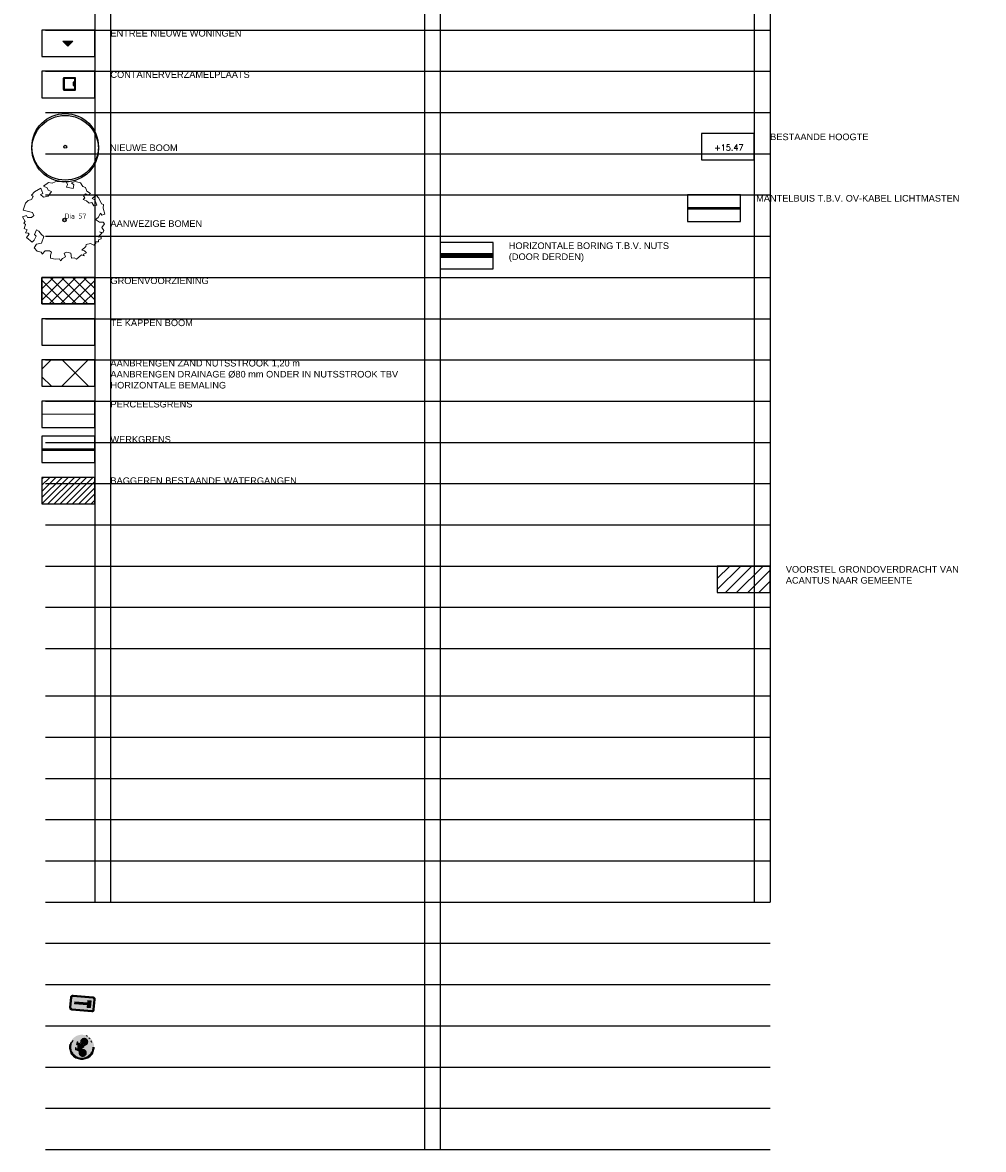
# Model space of a CAD drawing. Header units: metres. Extents: x 252743 to 254903, y 592696 to 593766.
# Tile 134 of 174: x 254208 to 254266, y 593625 to 593694. Entities that reach past the tile are written whole.
import ezdxf
from ezdxf.enums import TextEntityAlignment as Align
from ezdxf.lldxf.tags import DXFTag

# ---------------------------------------------------------------- set-up
doc = ezdxf.new("R2010")
doc.units = ezdxf.units.M
doc.linetypes.add('CENTER', pattern=[50.8, 31.75, -6.35, 6.35, -6.35])
doc.linetypes.add('DASHDOT', pattern=[25.4, 12.7, -6.35, 0, -6.35])
doc.layers.add('ALGEMEEN HULP', color=6, linetype='Continuous', plot=False)
for name, color, linetype in [('ALGEMEEN LEGENDA 200', 7, 'Continuous'), ('ALGEMEEN TEKST 200', 7, 'Continuous'), ('B-GR-BOOM', 8, 'Continuous'), ('B-WATER-TE-BAGGEREN-WATERGANG', 140, 'Continuous'), ('B-WB-HOOGTE', 8, 'Continuous'), ('N-BB-VERKEERSBORD', 7, 'DASHDOT'), ('N-GR-ARC-GROENVOORZIENING', 82, 'Continuous'), ('N-GR-BOOM', 3, 'Continuous'), ('N-KL-NUTSSTROOK', 10, 'Continuous'), ('N-WB-CONTAINERVERZAMELPLAATS', 8, 'Continuous'), ('Van acantus naar gemeente', 30, 'Continuous')]:
    doc.layers.add(name, color=color, linetype=linetype)
for name, color, linetype, lineweight in [('ALGEMEEN WERKGRENS', 10, 'FENCELINE1', 50), ('B-WE-GR-BOOM-S1', 8, 'Continuous', 9), ('B-WE-GR-BOOM_STAMDIAMETER-T', 7, 'Continuous', 25), ('N-KL-HORIZONTALE-BORING', 30, 'CENTER', 100), ('N-WB-MANTELBUIS', 10, 'CENTER', 50), ('N-woningen', 1, 'Continuous', 0)]:
    doc.layers.add(name, color=color, linetype=linetype, lineweight=lineweight)
doc.layers.add('B-WE-KG-GRENS_PERCEEL-G', color=7, linetype='KG-PERCEEL-SO', lineweight=18, true_color=0x00a6ff)
doc.layers.get('0').freeze()
doc.styles.add('B_STANDARD 200', font='txt.shx', dxfattribs={"height": 0.36})
doc.styles.add('N_STANDARD 200', font='arial.ttf', dxfattribs={"height": 0.4})
doc.styles.add('NLCS-ISO', font='txt')
doc.styles.get("Standard").update_dxf_attribs({"font": 'simplex.shx'})
doc.linetypes.add('FENCELINE1', pattern='A,6.35,-2.54,[133,ltypeshp.shx,S=2.54,R=0,X=-2.54,Y=0],-2.54,25.4', length=36.83)
tags = doc.linetypes.add('KG-PERCEEL-SO', pattern='A,5.5,-2,["P",Standard,S=1.8,R=0,X=-0.5,Y=-0.9],-2,5.5,-2,[5,NLCS.SHX,S=0.75,R=0,X=0,Y=0],-2', length=19).pattern_tags.tags
tags[6] = DXFTag(74, 10)

# ---------------------------------------------------------------- blocks, each defined once
blk = doc.blocks.new("'BOOM")
for centre, radius in [((0, 0), 2.8), ((0.002, -0.159), 2.8), ((0, 0), 0.126)]:
    blk.add_circle(centre, radius)
blk = doc.blocks.new('N-SVW-VERKEERSTEKEN_BORD_L08-SO')
at = {"true_color": 0x007dc8}
h = blk.add_hatch(color=152, dxfattribs=at)
h.dxf.hatch_style = 1
h.paths.add_polyline_path([(-2.25, 3.05), (-2.25, -3.05, 0.414214), (-1.55, -3.75), (0, -3.75), (0, -3.55), (-1.55, -3.55, -0.414214), (-2.05, -3.05), (-2.05, 3.05, -0.414214), (-1.55, 3.55), (0, 3.55), (0, 3.75), (-1.55, 3.75, 0.414214)])
at = {"true_color": 0xffffff}
h = blk.add_hatch(color=7, dxfattribs=at)
h.dxf.hatch_style = 1
h.paths.add_polyline_path([(-1.55, -3.35, -0.414214), (-1.85, -3.05), (-1.85, 3.05, -0.414214), (-1.55, 3.35), (0, 3.35), (0, 3.55), (-1.55, 3.55, 0.414214), (-2.05, 3.05), (-2.05, -3.05, 0.414214), (-1.55, -3.55), (0, -3.55), (0, -3.35)])
at = {"true_color": 0x007dc8}
h = blk.add_hatch(color=152, dxfattribs=at)
h.dxf.hatch_style = 1
h.paths.add_polyline_path([(1.55, 3.75), (0, 3.75), (0, 3.55), (1.55, 3.55, -0.414214), (2.05, 3.05), (2.05, -3.05, -0.414214), (1.55, -3.55), (0, -3.55), (0, -3.75), (1.55, -3.75, 0.414214), (2.25, -3.05), (2.25, 3.05, 0.414214)])
at = {"true_color": 0xffffff}
h = blk.add_hatch(color=7, dxfattribs=at)
h.dxf.hatch_style = 1
h.paths.add_polyline_path([(0, -3.35), (0, -3.55), (1.55, -3.55, 0.414214), (2.05, -3.05), (2.05, 3.05, 0.414214), (1.55, 3.55), (0, 3.55), (0, 3.35), (1.55, 3.35, -0.414214), (1.85, 3.05), (1.85, -3.05, -0.414214), (1.55, -3.35)])
at = {"true_color": 0x007dc8}
h = blk.add_hatch(color=152, dxfattribs=at)
h.dxf.hatch_style = 1
h.paths.add_polyline_path([(0, 3.35), (-1.55, 3.35, 0.414214), (-1.85, 3.05), (-1.85, -3.05, 0.414214), (-1.55, -3.35), (0, -3.35), (0, -2.35), (-0.3, -2.35), (-0.3, 1.55), (-1.05, 1.55), (-1.05, 2.55), (0, 2.55)])
at = {"true_color": 0xffffff}
h = blk.add_hatch(color=7, dxfattribs=at)
h.dxf.hatch_style = 1
h.paths.add_polyline_path([(0, 2.55), (-1.05, 2.55), (-1.05, 1.55), (0, 1.55), (0, 1.65), (-0.95, 1.65), (-0.95, 2.45), (0, 2.45)])
at = {"true_color": 0xff0000}
h = blk.add_hatch(color=1, dxfattribs=at)
h.dxf.hatch_style = 1
h.paths.add_polyline_path([(-0.95, 1.65), (0.95, 1.65), (0.95, 2.45), (-0.95, 2.45)])
at = {"true_color": 0xffffff}
h = blk.add_hatch(color=7, dxfattribs=at)
h.dxf.hatch_style = 1
h.paths.add_polyline_path([(0.3, 1.55), (0.3, -2.35), (-0.3, -2.35), (-0.3, 1.55)])
at = {"true_color": 0x007dc8}
h = blk.add_hatch(color=152, dxfattribs=at)
h.dxf.hatch_style = 1
h.paths.add_polyline_path([(1.85, 3.05, 0.414214), (1.55, 3.35), (0, 3.35), (0, 2.55), (1.05, 2.55), (1.05, 1.55), (0.3, 1.55), (0.3, -2.35), (0, -2.35), (0, -3.35), (1.55, -3.35, 0.414214), (1.85, -3.05)])
at = {"true_color": 0xffffff}
h = blk.add_hatch(color=7, dxfattribs=at)
h.dxf.hatch_style = 1
h.paths.add_polyline_path([(1.05, 2.55), (0, 2.55), (0, 2.45), (0.95, 2.45), (0.95, 1.65), (0, 1.65), (0, 1.55), (1.05, 1.55)])
at = {"color": 152, "lineweight": 0, "true_color": 0x007dc8}
blk.add_lwpolyline([(-1.55, -3.75), (1.55, -3.75, 0.414214), (2.25, -3.05), (2.25, 3.05, 0.414214), (1.55, 3.75), (-1.55, 3.75, 0.414214), (-2.25, 3.05), (-2.25, -3.05, 0.414214)], format="xyb", close=True, dxfattribs=at)
at = {"color": 7, "lineweight": 0, "true_color": 0xffffff}
for points in [[(-1.55, -3.55), (1.55, -3.55, 0.414214), (2.05, -3.05), (2.05, 3.05, 0.414214), (1.55, 3.55), (-1.55, 3.55, 0.414214), (-2.05, 3.05), (-2.05, -3.05, 0.414214)], [(-1.55, -3.35), (1.55, -3.35, 0.414214), (1.85, -3.05), (1.85, 3.05, 0.414214), (1.55, 3.35), (-1.55, 3.35, 0.414214), (-1.85, 3.05), (-1.85, -3.05, 0.414214)]]:
    blk.add_lwpolyline(points, format="xyb", close=True, dxfattribs=at)
for points in [[(-1.05, 1.55), (1.05, 1.55), (1.05, 2.55), (-1.05, 2.55)], [(-0.95, 1.65), (0.95, 1.65), (0.95, 2.45), (-0.95, 2.45)], [(0.3, 1.55), (0.3, -2.35), (-0.3, -2.35), (-0.3, 1.55)]]:
    blk.add_lwpolyline(points, close=True, dxfattribs=at)
blk = doc.blocks.new('N-SVW-VERKEERSTEKEN_BORD_G11-SO')
at = {"true_color": 0x007dc8}
h = blk.add_hatch(color=152, dxfattribs=at)
h.dxf.hatch_style = 1
h.paths.add_polyline_path([(3.36, 1.15), (3.55, 1.22, 0.577878), (-2.83, 2.46), (-2.68, 2.33, -0.577878)])
at = {"true_color": 0xffffff}
h = blk.add_hatch(color=7, dxfattribs=at)
h.dxf.hatch_style = 1
h.paths.add_polyline_path([(-2.68, 2.33), (-2.53, 2.19, -0.577878), (3.17, 1.09), (3.36, 1.15, 0.577878)])
at = {"true_color": 0x007dc8}
h = blk.add_hatch(color=152, dxfattribs=at)
h.dxf.hatch_style = 1
h.paths.add_polyline_path([(-2.68, 2.33), (-2.83, 2.46, 0.180494), (-3.75, 0, 0.414214), (0, -3.75), (0, -3.55, -0.414214), (-3.55, 0, -0.180494)])
at = {"true_color": 0xffffff}
h = blk.add_hatch(color=7, dxfattribs=at)
h.dxf.hatch_style = 1
h.paths.add_polyline_path([(-3.35, 0, -0.180494), (-2.53, 2.19), (-2.68, 2.33, 0.180494), (-3.55, 0, 0.414214), (0, -3.55), (0, -3.35, -0.414214)])
at = {"true_color": 0x007dc8}
h = blk.add_hatch(color=152, dxfattribs=at)
h.dxf.hatch_style = 1
h.paths.add_polyline_path([(3.35, 0, 1), (-3.35, 0, 1)])
h.paths.add_polyline_path([(0.12, -0.62), (-1.14, 0.77), (-1.25, 0.45, -0.427471), (-0.78, -1.01, -0.4733), (-2.38, -1.32, -0.794265), (-1.45, 0.53), (-1.08, 1.61, -0.334348), (-0.72, 1.88), (-0.4, 1.88), (-0.4, 1.66), (-0.68, 1.66, 0.345861), (-0.85, 1.55), (-0.98, 1.22), (0.85, 1.22), (0.95, 1.44), (0.64, 1.44, -1), (0.64, 1.66), (1.45, 1.66), (1.45, 1.44), (1.19, 1.44), (1.02, 1.05), (1.31, 0.48, -0.318009), (2.5, 0.17, -0.476174), (2.19, -1.44, -0.529348), (0.62, -0.62)], flags=16)
h.paths.add_polyline_path([(0.15, -0.32), (-1.04, 1), (0.75, 1)], flags=0)
h.paths.add_polyline_path([(0.35, -0.39), (0.9, 0.8), (1.11, 0.39, 0.234167), (0.62, -0.39)], flags=0)
h.paths.add_polyline_path([(-1.17, -1.15, -0.632638), (-2.54, -0.5, -0.479903), (-1.53, 0.31), (-1.81, -0.47, 1.053204), (-1.6, -0.54), (-1.33, 0.24, -0.542254)], flags=0)
h.paths.add_polyline_path([(0.85, -0.62), (1.7, -0.62, 0.566151), (1.79, -0.46), (1.41, 0.28, -0.564261), (2.51, -0.63, -0.396488), (1.6, -1.34, -0.350134)], flags=0)
h.paths.add_polyline_path([(0.85, -0.39, -0.216058), (1.22, 0.18), (1.52, -0.39)], flags=0)
at = {"true_color": 0xffffff}
h = blk.add_hatch(color=7, dxfattribs=at)
h.dxf.hatch_style = 1
h.paths.add_polyline_path([(1.02, 1.05), (1.19, 1.44), (1.45, 1.44), (1.45, 1.66), (0.64, 1.66, 1), (0.64, 1.44), (0.95, 1.44), (0.85, 1.22), (-0.98, 1.22), (-0.85, 1.55, -0.345861), (-0.68, 1.66), (-0.4, 1.66), (-0.4, 1.88), (-0.72, 1.88, 0.334348), (-1.08, 1.61), (-1.45, 0.53, 0.794265), (-2.38, -1.32, 0.4733), (-0.78, -1.01, 0.427471), (-1.25, 0.45), (-1.14, 0.77), (0.12, -0.62), (0.62, -0.62, 0.529348), (2.19, -1.44, 0.476174), (2.5, 0.17, 0.318009), (1.31, 0.48)])
h.paths.add_polyline_path([(-1.04, 1), (0.75, 1), (0.15, -0.32)], flags=16)
h.paths.add_polyline_path([(-1.33, 0.24, -0.542254), (-1.17, -1.15, -0.632638), (-2.54, -0.5, -0.479903), (-1.53, 0.31), (-1.81, -0.47, 1.053204), (-1.6, -0.54)], flags=16)
h.paths.add_polyline_path([(0.9, 0.8), (1.11, 0.39, 0.234167), (0.62, -0.39), (0.35, -0.39)], flags=16)
h.paths.add_polyline_path([(1.22, 0.18), (1.52, -0.39), (0.85, -0.39, -0.216058)], flags=16)
h.paths.add_polyline_path([(0.85, -0.62), (1.7, -0.62, 0.566151), (1.79, -0.46), (1.41, 0.28, -0.564261), (2.51, -0.63, -0.396488), (1.6, -1.34, -0.350134)], flags=16)
at = {"true_color": 0x007dc8}
h = blk.add_hatch(color=152, dxfattribs=at)
h.dxf.hatch_style = 1
h.paths.add_polyline_path([(-1.33, 0.24), (-1.6, -0.54, -1.053204), (-1.81, -0.47), (-1.53, 0.31, 0.479903), (-2.54, -0.5, 0.632638), (-1.17, -1.15, 0.542254)])
h = blk.add_hatch(color=152, dxfattribs=at)
h.dxf.hatch_style = 1
h.paths.add_polyline_path([(0.75, 1), (-1.04, 1), (0.15, -0.32)])
h = blk.add_hatch(color=152, dxfattribs=at)
h.dxf.hatch_style = 1
h.paths.add_polyline_path([(3.75, 0, 0.083022), (3.55, 1.22), (3.36, 1.15, -0.083022), (3.55, 0, -0.414214), (0, -3.55), (0, -3.75, 0.414214)])
at = {"true_color": 0xffffff}
h = blk.add_hatch(color=7, dxfattribs=at)
h.dxf.hatch_style = 1
h.paths.add_polyline_path([(3.36, 1.15), (3.17, 1.09, -0.083022), (3.35, 0, -0.414214), (0, -3.35), (0, -3.55, 0.414214), (3.55, 0, 0.083022)])
at = {"true_color": 0x007dc8}
h = blk.add_hatch(color=152, dxfattribs=at)
h.dxf.hatch_style = 1
h.paths.add_polyline_path([(1.11, 0.39), (0.9, 0.8), (0.35, -0.39), (0.62, -0.39, -0.234167)])
h = blk.add_hatch(color=152, dxfattribs=at)
h.dxf.hatch_style = 1
h.paths.add_polyline_path([(2.51, -0.63, 0.564261), (1.41, 0.28), (1.79, -0.46, -0.566151), (1.7, -0.62), (0.85, -0.62, 0.350134), (1.6, -1.34, 0.396488)])
h = blk.add_hatch(color=152, dxfattribs=at)
h.dxf.hatch_style = 1
h.paths.add_polyline_path([(1.22, 0.18, 0.216058), (0.85, -0.39), (1.52, -0.39)])
at = {"color": 7, "lineweight": 0, "true_color": 0xffffff}
for points in [[(1.02, 1.05), (1.19, 1.44), (1.45, 1.44), (1.45, 1.66), (0.64, 1.66, 1), (0.64, 1.44), (0.95, 1.44), (0.85, 1.22), (-0.98, 1.22), (-0.85, 1.55, -0.345861), (-0.68, 1.66), (-0.4, 1.66), (-0.4, 1.88), (-0.72, 1.88, 0.334348), (-1.08, 1.61), (-1.45, 0.53, 0.794265), (-2.38, -1.32, 0.4733), (-0.78, -1.01, 0.427471), (-1.25, 0.45), (-1.14, 0.77), (0.12, -0.62), (0.62, -0.62, 0.529348), (2.19, -1.44, 0.476174), (2.5, 0.17, 0.318009), (1.31, 0.48)], [(-1.33, 0.24, -0.542254), (-1.17, -1.15, -0.632638), (-2.54, -0.5, -0.479903), (-1.53, 0.31), (-1.81, -0.47, 1.053204), (-1.6, -0.54)], [(0.9, 0.8), (0.35, -0.39), (0.62, -0.39, -0.234167), (1.11, 0.39)], [(1.41, 0.28, -0.564261), (2.51, -0.63, -0.396488), (1.6, -1.34, -0.350134), (0.85, -0.62), (1.7, -0.62, 0.566151), (1.79, -0.46)], [(1.52, -0.39), (1.22, 0.18, 0.216058), (0.85, -0.39)]]:
    blk.add_lwpolyline(points, format="xyb", close=True, dxfattribs=at)
blk.add_lwpolyline([(0.75, 1), (-1.04, 1), (0.15, -0.32)], close=True, dxfattribs=at)
at = {"color": 152, "lineweight": 0, "true_color": 0x007dc8}
blk.add_circle((0, 0), 3.75, dxfattribs=at)
at = {"color": 7, "lineweight": 0, "true_color": 0xffffff}
for radius in [3.55, 3.35]:
    blk.add_circle((0, 0), radius, dxfattribs=at)
blk = doc.blocks.new('SGR-BOOM_06_ST')
at = {"linetype": 'Continuous', "flags": 128}
blk.add_lwpolyline([(2.7, 3.52), (2.53, 3.94), (2.2, 4.06), (1.94, 4.52), (1.27, 4.69), (0.86, 4.52), (1.11, 4.27), (1.06, 3.81), (0.23, 3.98), (0.35, 4.32), (0.18, 4.69), (-0.15, 4.61), (-0.49, 4.69), (-1.15, 4.65), (-1.49, 4.48), (-1.95, 4.57), (-2.54, 4.11), (-2.12, 3.9), (-1.99, 3.64), (-1.58, 3.44), (-1.99, 2.89), (-2.54, 2.77), (-2.92, 3.1), (-2.62, 3.22), (-2.87, 3.86), (-3.63, 3.43), (-4, 3.02), (-3.79, 2.85), (-4, 2.51), (-4.42, 2.35), (-4.72, 2.05), (-5.01, 1.21), (-3.88, 0.92), (-3.71, 0.54), (-4, 0.29), (-4.51, 0.29), (-4.6, 0.56), (-5.09, 0.38), (-4.76, -0.17), (-4.93, -0.38), (-4.72, -0.54), (-4.88, -1.01), (-4.53, -1.18), (-4.72, -1.55), (-4.42, -1.59), (-4.29, -1.71), (-4.62, -2.11), (-3.92, -2.68), (-3.67, -2.43), (-3.46, -1.97), (-3.63, -1.76), (-3.42, -1.17), (-3.12, -1.34), (-2.79, -1.76), (-2.5, -2.01), (-2.79, -2.81), (-3.42, -2.93), (-3.67, -3.39), (-3.33, -3.77), (-2.83, -3.9), (-2.77, -4.02), (-2.71, -4.15), (-2.33, -3.73), (-1.83, -3.73), (-1.57, -3.9), (-1.7, -4.27), (-1.7, -4.61), (-1.15, -4.74), (-0.61, -4.69), (-0.49, -4.94), (-0.23, -4.65), (0.1, -4.48), (-0.06, -4.01), (0.27, -3.9), (0.77, -4.02), (0.86, -4.61), (1.15, -4.57), (1.44, -4.74), (2.07, -4.23), (2.37, -4.36), (2.32, -4.15), (2.66, -3.98), (2.41, -3.73), (2.11, -3.64), (2.57, -3.23), (2.62, -2.98), (3.16, -2.85), (3.54, -3.06), (3.79, -2.81), (3.77, -2.63), (4.12, -2.63), (4.12, -2.39), (4.46, -2.26), (4.46, -2.05), (4.08, -2.05), (4.54, -1.59), (4.25, -1.42), (4.63, -1.55), (4.75, -1.26), (4.54, -0.92), (4.84, -0.46), (4.67, -0.25), (4.25, -0.25), (3.75, 0.08), (4.08, 0.29), (4.38, 0.84), (4.54, 0.59), (4.88, 0.71), (4.67, 1.43), (4.71, 1.89), (4.5, 1.97), (4.16, 2.64), (3.83, 3.01), (3.37, 2.6), (3.66, 2.43), (3.91, 1.8), (3.54, 1.72), (3.33, 2.14), (2.99, 2.05), (2.66, 2.31), (2.24, 2.51), (2.45, 2.68), (2.32, 2.93), (2.53, 3.18), (2.87, 3.06), (3.16, 3.23)], close=True, dxfattribs=at)
blk.add_circle((0, 0), 0.15)
at = {"layer": 'B-WE-GR-BOOM_STAMDIAMETER-T', "style": 'NLCS-ISO'}
blk.add_attdef('STAMDIAMETER', text='', height=0.3, dxfattribs=at).set_placement((0, 0), align=Align.BOTTOM_LEFT)

msp = doc.modelspace()

# ---------------------------------------------------------------- hatches: boundary and pattern name
at = {"layer": 'B-WATER-TE-BAGGEREN-WATERGANG'}
h = msp.add_hatch(dxfattribs=at)
h.set_pattern_fill('ANSI31', color=256, scale=0.083)
h.set_pattern_definition([(45, (2e-10, 0.37564), (-0.18634031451, 0.18634031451), [])])
h.paths.add_polyline_path([(254208.828, 593664.604), (254212.028, 593664.604), (254212.028, 593666.204), (254208.828, 593666.204)])
at = {"layer": 'N-GR-ARC-GROENVOORZIENING'}
h = msp.add_hatch(dxfattribs=at)
h.set_pattern_fill('ANSI37', color=256, scale=0.15)
h.set_pattern_definition([(45, (-711.19266, 302.0827), (-0.33675960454, 0.33675960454), []), (135, (-711.19266, 302.0827), (-0.33675960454, -0.33675960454), [])])
h.paths.add_polyline_path([(254208.828, 593678.329), (254212.028, 593678.329), (254212.028, 593676.729), (254208.828, 593676.729)])
at = {"layer": 'N-KL-NUTSSTROOK'}
h = msp.add_hatch(dxfattribs=at)
h.set_pattern_fill('ANSI37', color=256, scale=0.5)
h.set_pattern_definition([(45, (1e-10, 12.5), (-1.122532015, 1.122532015), []), (135, (1e-10, 12.5), (-1.122532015, -1.122532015), [])])
h.paths.add_polyline_path([(254208.828, 593671.729), (254212.028, 593671.729), (254212.028, 593673.329), (254208.828, 593673.329)])
at = {"layer": 'N-woningen'}
h = msp.add_hatch(color=256, dxfattribs=at)
h.dxf.hatch_style = 1
h.paths.add_polyline_path([(254210.698, 593692.655), (254210.397, 593692.356), (254210.098, 593692.657)])
at = {"layer": 'Van acantus naar gemeente'}
h = msp.add_hatch(dxfattribs=at)
h.set_pattern_fill('ANSI31', color=256, scale=0.15)
h.set_pattern_definition([(45, (-3e-11, -5), (-0.33675960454, 0.33675960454), [])])
h.paths.add_polyline_path([(254249.784, 593659.229), (254252.984, 593659.229), (254252.984, 593660.829), (254249.784, 593660.829)])

# ---------------------------------------------------------------- linework, layer by layer
at = {"layer": 'ALGEMEEN HULP'}
for p, q in [((254212.028, 593743.461), (254212.028, 593640.453)), ((254212.984, 593743.461), (254212.984, 593640.453)), ((254232.028, 593743.461), (254232.028, 593640.453)), ((254232.984, 593743.461), (254232.984, 593640.453)), ((254252.028, 593743.461), (254252.028, 593655.453)), ((254252.984, 593743.461), (254252.984, 593655.453)), ((254232.028, 593728.461), (254232.028, 593625.453)), ((254232.984, 593728.461), (254232.984, 593625.453)), ((254252.028, 593728.461), (254252.028, 593640.453)), ((254252.984, 593728.461), (254252.984, 593640.453)), ((254209.044, 593693.329), (254252.984, 593693.329)), ((254209.044, 593690.829), (254252.984, 593690.829)), ((254209.044, 593688.329), (254252.984, 593688.329)), ((254209.044, 593685.829), (254252.984, 593685.829)), ((254209.044, 593683.329), (254252.984, 593683.329)), ((254209.044, 593680.829), (254252.984, 593680.829)), ((254209.044, 593678.329), (254252.984, 593678.329)), ((254209.044, 593675.829), (254252.984, 593675.829)), ((254209.044, 593673.329), (254252.984, 593673.329)), ((254209.044, 593670.829), (254252.984, 593670.829)), ((254209.044, 593668.329), (254252.984, 593668.329)), ((254209.044, 593665.829), (254252.984, 593665.829)), ((254209.044, 593663.329), (254252.984, 593663.329)), ((254209.044, 593660.829), (254252.984, 593660.829)), ((254209.044, 593658.329), (254252.984, 593658.329)), ((254209.044, 593655.829), (254252.984, 593655.829)), ((254209.044, 593655.829), (254252.984, 593655.829)), ((254209.044, 593652.953), (254252.984, 593652.953)), ((254209.044, 593650.453), (254252.984, 593650.453)), ((254209.044, 593647.953), (254252.984, 593647.953)), ((254209.044, 593645.453), (254252.984, 593645.453)), ((254209.044, 593642.953), (254252.984, 593642.953)), ((254209.044, 593640.453), (254252.984, 593640.453)), ((254209.044, 593640.453), (254252.984, 593640.453)), ((254209.044, 593640.453), (254252.984, 593640.453)), ((254209.044, 593637.953), (254252.984, 593637.953)), ((254209.044, 593637.953), (254252.984, 593637.953)), ((254209.044, 593635.453), (254252.984, 593635.453)), ((254209.044, 593635.453), (254252.984, 593635.453)), ((254209.044, 593632.953), (254252.984, 593632.953)), ((254209.044, 593632.953), (254252.984, 593632.953)), ((254209.044, 593630.453), (254252.984, 593630.453)), ((254209.044, 593630.453), (254252.984, 593630.453)), ((254209.044, 593627.953), (254252.984, 593627.953)), ((254209.044, 593627.953), (254252.984, 593627.953)), ((254209.044, 593627.953), (254252.984, 593627.953)), ((254209.044, 593627.953), (254252.984, 593627.953)), ((254209.044, 593625.453), (254252.984, 593625.453)), ((254209.044, 593625.453), (254252.984, 593625.453)), ((254209.044, 593625.453), (254252.984, 593625.453))]:
    msp.add_line(p, q, dxfattribs=at)
at = {"layer": 'ALGEMEEN HULP', "flags": 128}
msp.add_lwpolyline([(254208.828, 593678.329), (254212.028, 593678.329), (254212.028, 593676.729), (254208.828, 593676.729)], close=True, dxfattribs=at)
at = {"layer": 'ALGEMEEN LEGENDA 200'}
for points in [[(254208.828, 593691.729), (254212.028, 593691.729), (254212.028, 593693.329), (254208.828, 593693.329)], [(254208.828, 593691.729), (254212.028, 593691.729), (254212.028, 593693.329), (254208.828, 593693.329)], [(254208.828, 593691.729), (254212.028, 593691.729), (254212.028, 593693.329), (254208.828, 593693.329)], [(254208.828, 593689.229), (254212.028, 593689.229), (254212.028, 593690.829), (254208.828, 593690.829)], [(254248.828, 593685.453), (254252.028, 593685.453), (254252.028, 593687.053), (254248.828, 593687.053)], [(254247.984, 593681.729), (254251.184, 593681.729), (254251.184, 593683.329), (254247.984, 593683.329)], [(254232.984, 593678.853), (254236.184, 593678.853), (254236.184, 593680.453), (254232.984, 593680.453)], [(254208.828, 593676.729), (254212.028, 593676.729), (254212.028, 593678.329), (254208.828, 593678.329)], [(254208.828, 593674.229), (254212.028, 593674.229), (254212.028, 593675.829), (254208.828, 593675.829)], [(254208.828, 593671.729), (254212.028, 593671.729), (254212.028, 593673.329), (254208.828, 593673.329)], [(254208.828, 593671.729), (254212.028, 593671.729), (254212.028, 593673.329), (254208.828, 593673.329)], [(254208.828, 593669.229), (254212.028, 593669.229), (254212.028, 593670.829), (254208.828, 593670.829)], [(254208.828, 593667.104), (254212.028, 593667.104), (254212.028, 593668.704), (254208.828, 593668.704)], [(254208.828, 593667.104), (254212.028, 593667.104), (254212.028, 593668.704), (254208.828, 593668.704)], [(254208.828, 593667.104), (254212.028, 593667.104), (254212.028, 593668.704), (254208.828, 593668.704)], [(254208.828, 593664.604), (254212.028, 593664.604), (254212.028, 593666.204), (254208.828, 593666.204)], [(254249.784, 593659.229), (254252.984, 593659.229), (254252.984, 593660.829), (254249.784, 593660.829)]]:
    msp.add_lwpolyline(points, close=True, dxfattribs=at)
at = {"layer": 'ALGEMEEN WERKGRENS', "ltscale": 0.3}
msp.add_line((254208.828, 593667.904), (254212.028, 593667.904), dxfattribs=at)
at = {"layer": 'B-GR-BOOM'}
msp.add_circle((254210.199, 593681.81), 0.108, dxfattribs=at)
at = {"layer": 'B-WE-KG-GRENS_PERCEEL-G', "ltscale": 0.5}
msp.add_line((254208.828, 593670.029), (254212.028, 593670.029), dxfattribs=at)
at = {"layer": 'N-KL-HORIZONTALE-BORING'}
msp.add_line((254232.984, 593679.653), (254236.184, 593679.653), dxfattribs=at)
at = {"layer": 'N-WB-CONTAINERVERZAMELPLAATS'}
msp.add_lwpolyline([(254210.124, 593690.388), (254210.124, 593689.738, 0.414214), (254210.174, 593689.688), (254210.824, 593689.688, 0.414214), (254210.874, 593689.738), (254210.874, 593690.388, 0.414214), (254210.824, 593690.438), (254210.174, 593690.438, 0.414214)], format="xyb", close=True, dxfattribs=at)
for points in [[(254210.174, 593690.388), (254210.174, 593689.738), (254210.824, 593689.738), (254210.824, 593690.388)], [(254210.732, 593690.167), (254210.732, 593689.967), (254210.782, 593689.967), (254210.782, 593690.167)]]:
    msp.add_lwpolyline(points, close=True, dxfattribs=at)
at = {"layer": 'N-WB-MANTELBUIS', "ltscale": 0.3}
msp.add_line((254247.984, 593682.529), (254251.184, 593682.529), dxfattribs=at)
at = {"layer": 'N-woningen'}
msp.add_lwpolyline([(254210.698, 593692.655), (254210.397, 593692.356), (254210.098, 593692.657)], close=True, dxfattribs=at)

# ---------------------------------------------------------------- block references
at = {"layer": 'B-WE-GR-BOOM-S1'}
ref = msp.add_blockref('SGR-BOOM_06_ST', (254210.199, 593681.81), dxfattribs=dict(at, xscale=0.5, yscale=0.5, zscale=0.75))
ref.add_attrib('STAMDIAMETER', 'Dia 57', dxfattribs={"layer": 'B-WE-GR-BOOM_STAMDIAMETER-T', "height": 0.3, "style": 'NLCS-ISO'}).set_placement((254210.199, 593681.81), align=Align.BOTTOM_LEFT)
at = {"layer": 'N-BB-VERKEERSBORD'}
for name, p, xscale, yscale, zscale, rotation in [('N-SVW-VERKEERSTEKEN_BORD_L08-SO', (254211.284, 593634.305), 0.2000000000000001, 0.2000000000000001, 0.2000000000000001, 265.0490503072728), ('N-SVW-VERKEERSTEKEN_BORD_G11-SO', (254211.248, 593631.658), 0.2, 0.2, 0.2, 82.78108107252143)]:
    msp.add_blockref(name, p, dxfattribs=dict(at, xscale=xscale, yscale=yscale, zscale=zscale, rotation=rotation))
at = {"layer": 'N-GR-BOOM', "xscale": 0.7200000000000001, "yscale": 0.7200000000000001, "zscale": 0.7200000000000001}
msp.add_blockref("'BOOM", (254210.24, 593686.25), dxfattribs=at)

# ---------------------------------------------------------------- texts
at = {"layer": 'ALGEMEEN TEKST 200', "char_height": 0.4, "attachment_point": 1, "style": 'N_STANDARD 200'}
for s, width, insert in [('ENTREE NIEUWE WONINGEN', 16.15052, (254212.984, 593693.335)), ('BESTAANDE HOOGTE', 10.37345, (254252.993, 593687.053)), ('\\pxt4,6;WERKGRENS', 16.15052, (254212.984, 593668.71))]:
    msp.add_mtext_dynamic_manual_height_columns(s, width=width, gutter_width=1.6, heights=[0], dxfattribs=dict(at, insert=insert))
for s, insert, width in [('CONTAINERVERZAMELPLAATS', (254212.982, 593690.829), 15.5605), ('NIEUWE BOOM', (254212.963, 593686.394), 15.5605), ('MANTELBUIS T.B.V. OV-KABEL LICHTMASTEN', (254252.139, 593683.329), 15.5605), ('AANWEZIGE BOMEN', (254212.984, 593681.794), 10.48126), ('HORIZONTALE BORING T.B.V. NUTS (DOOR DERDEN)', (254237.14, 593680.453), 10.37345), ('GROENVOORZIENING', (254212.982, 593678.329), 15.5605), ('TE KAPPEN BOOM', (254212.984, 593675.778), 15.5605), ('AANBRENGEN ZAND NUTSSTROOK 1,20 m\\PAANBRENGEN DRAINAGE Ø80 mm ONDER IN NUTSSTROOK TBV HORIZONTALE BEMALING ', (254212.984, 593673.329), 18.14543), ('PERCEELSGRENS', (254212.988, 593670.845), 15.5605), ('BAGGEREN BESTAANDE WATERGANGEN', (254212.984, 593666.204), 12.58644), ('VOORSTEL GRONDOVERDRACHT VAN ACANTUS NAAR GEMEENTE', (254253.94, 593660.829), 12.58644)]:
    msp.add_mtext(s, dxfattribs=dict(at, insert=insert, width=width))

# ---------------------------------------------------------------- next in the draw order: texts
at = {"layer": 'B-WB-HOOGTE', "insert": (254250.484, 593686.38), "char_height": 0.36, "width": 1.7, "attachment_point": 2, "style": 'B_STANDARD 200', "bg_fill": 3, "box_fill_scale": 1, "bg_fill_color": 256, "bg_fill_transparency": 0}
msp.add_mtext('+15.47', dxfattribs=at)

doc.saveas('drawing.dxf')
